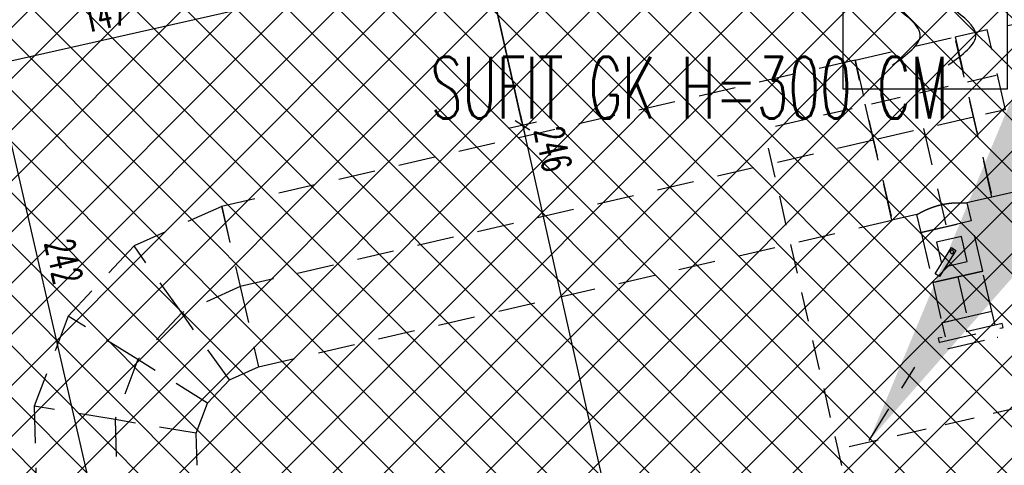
# Model space of a CAD drawing. Header units: centimetres. Extents: x -15121 to 17422, y -60492 to 0.
# Tile 103 of 256: x 1083 to 1323, y -29717 to -29609. Entities that reach past the tile are written whole.
import ezdxf
from ezdxf.enums import TextEntityAlignment as Align

# ---------------------------------------------------------------- set-up
doc = ezdxf.new("R2010")
doc.units = ezdxf.units.CM
doc.header["$LTSCALE"] = 60
doc.linetypes.add('KRESKOWA-SREDNIA', pattern=[0.2, 0.12, -0.08])
doc.linetypes.add('MP', pattern=[0.25, 0.15, -0.1])
for name, color, linetype in [('_DTS_SSP', 1, 'Continuous'), ('A-----SZ', 8, 'Continuous'), ('AIKA KLIMATYZACJA2', 5, 'Continuous'), ('AIKA lampy restauracja wymiarowanie', 7, 'Continuous'), ('AIKA ppoż restauracja', 7, 'Continuous'), ('AIKA sufity podwieszane', 8, 'Continuous'), ('AIKA sufity wymiarowanie', 7, 'Continuous'), ('AIKA wymiarowanie ogólne rzut2', 7, 'Continuous'), ('AIKA ścianki mobilne', 7, 'Continuous')]:
    doc.layers.add(name, color=color, linetype=linetype)
doc.styles.add('Arial', font='l_10646.ttf')
doc.styles.add('FDBES', font='simplex.shx')
doc.styles.add('normalnysimplex', font='simplex.shx', dxfattribs={"width": 0.85})
doc.styles.add('RomanS', font='romans.shx')
doc.styles.add('wymiar', font='txt.shx', dxfattribs={"width": 0.6})
doc.dimstyles.new('Dwudziestka', dxfattribs={"dimtxt": 7, "dimasz": 0.7, "dimexe": 5, "dimexo": 0, "dimgap": 2.5, "dimtad": 1, "dimtoh": 1, "dimdec": 3, "dimrnd": 0.5, "dimdsep": 46, "dimtxsty": 'wymiar', "dimblk": 'znacznik', "dimcen": 0, "dimdle": 5, "dimse1": 1, "dimse2": 1, "dimclrd": 256, "dimclre": 256, "dimclrt": 256, "dimadec": 0, "dimazin": 0, "dimtfac": 0.4, "dimtdec": 3, "dimtix": 1, "dimtofl": 0, "dimtmove": 2, "dimatfit": 3, "dimldrblk": 'znacznik', "dimfxl": 1, "dimtolj": 1, "dimarcsym": 0})
doc.dimstyles.new('FDBES', dxfattribs={"dimscale": 50, "dimtxt": 4, "dimasz": 2.5, "dimexe": 0.8, "dimexo": 2, "dimgap": 1, "dimtad": 1, "dimdsep": 46, "dimtxsty": 'FDBES', "dimcen": 2.5, "dimclrd": 4, "dimclre": 5, "dimadec": 0, "dimazin": 0, "dimtfac": 1, "dimtmove": 0, "dimatfit": 3, "dimfxl": 1, "dimarcsym": 0})

# ---------------------------------------------------------------- blocks, each defined once
blk = doc.blocks.new('SL ścianki przesuwne restauracja')
at = {"layer": 'AIKA ścianki mobilne', "color": 4, "linetype": 'KRESKOWA-SREDNIA'}
for p, q in [((6618.44, -25488.52, 66.19), (6234.53, -25577.15, 66.19)), ((6636.43, -25566.47, 66.19), (6252.53, -25655.1, 66.19)), ((6285.82, -25799.31, 2.78), (6234.53, -25577.15, 66.19))]:
    blk.add_line(p, q, dxfattribs=at)
at = {"layer": 'AIKA ścianki mobilne', "style": 'normalnysimplex', "width": 0.85, "flags": 12}
for p in [(7526.71, -25549.96), (6841.55, -25708.14), (6722.86, -25735.55), (7655.65, -26108.47), (6970.49, -26266.66), (6851.79, -26294.06)]:
    blk.add_attdef('200', text='', height=0.3, rotation=13, dxfattribs=at).set_placement(p, align=Align.TOP_LEFT)
at = {"layer": 'AIKA ścianki mobilne', "style": 'normalnysimplex', "width": 0.85}
for p in [(7511.03, -25612.22), (6883.82, -25757.03), (6707.18, -25797.81), (7639.97, -26170.73), (7012.75, -26315.54), (6836.11, -26356.32)]:
    blk.add_attdef('80', text='', height=0.3, rotation=13, dxfattribs=at).set_placement(p, align=Align.CENTER)
blk = doc.blocks.new('znacznik')
at = {"color": 0}
for points in [[(0, -5), (0, 5)], [(-4, 0), (4, 0)]]:
    blk.add_lwpolyline(points, dxfattribs=at)
at = {"color": 1}
blk.add_lwpolyline([(-2.12, -2.12), (2.12, 2.12)], dxfattribs=at)
blk = doc.blocks.new('*D5381')
at = {"layer": 'AIKA wymiarowanie ogólne rzut2', "lineweight": -2, "transparency": 16777216}
blk.add_line((1114.81, -29786), (1060.69, -29551.57), dxfattribs=at)
at = {"layer": 'Defpoints', "color": 0, "transparency": 16777216}
for p in [(1060.53, -29550.88), (1019.08, -29560.45), (1073.52, -29796.25)]:
    blk.add_point(p, dxfattribs=at)
at = {"layer": 'AIKA wymiarowanie ogólne rzut2', "linetype": 'ByBlock', "lineweight": -2, "transparency": 16777216, "xscale": 0.7, "yscale": 0.7, "zscale": 0.7}
for p, rotation in [((1060.53, -29550.88), 103.0000000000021), ((1114.97, -29786.68), 283.0000000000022)]:
    blk.add_blockref('znacznik', p, dxfattribs=dict(at, rotation=rotation))
at = {"layer": 'AIKA wymiarowanie ogólne rzut2', "transparency": 16777216, "insert": (1093.59, -29667.43), "char_height": 7, "attachment_point": 5, "rotation": 283, "style": 'wymiar'}
blk.add_mtext('\\A1;242', dxfattribs=at)
blk = doc.blocks.new('SSP Czujka dymu DualRay')
blk.add_lwpolyline([(-20, 20.01), (19.98, 20.01), (19.98, -19.99), (-20, -19.99)], close=True)
for points in [[(-7.99, -14.13), (-1.24, -6.74), (-12.69, 5.9), (-5.51, 13.51)], [(5.58, -14.13), (12.33, -6.74), (0.88, 5.9), (8.05, 13.51)]]:
    blk.add_spline(points, degree=3)
at = {"style": 'Arial'}
for tag, p, flags in [('WP', (-43.85, 94.24), 11), ('TYP', (-43.2, 65.41), 1)]:
    blk.add_attdef(tag, p, '', height=22.5, dxfattribs=dict(at, flags=flags))
at = {"style": 'Arial', "width": 0.9, "flags": 8}
blk.add_attdef('NUMER', (-38.75, 34.57), '', height=20, dxfattribs=at)
blk = doc.blocks.new('Sl ppoż rest')
at = {"layer": '_DTS_SSP'}
ref = blk.add_blockref('SSP Czujka dymu DualRay', (286.73, -46.55), dxfattribs=at)
ref.add_attrib('NUMER', 'L1/102', dxfattribs={"layer": '0', "height": 25, "style": 'Arial', "width": 0.9, "flags": 8}).set_placement((285.32, -3.31), align=Align.MIDDLE_CENTER)
blk = doc.blocks.new('*D7140')
at = {"layer": 'AIKA lampy restauracja wymiarowanie', "lineweight": -2, "transparency": 16777216}
blk.add_line((1033.85, -29629.14), (1175.71, -29597.21), dxfattribs=at)
at = {"layer": 'Defpoints', "color": 0, "transparency": 16777216}
for p in [(1176.4, -29597.06), (1185.76, -29638.68), (1042.53, -29670.91)]:
    blk.add_point(p, dxfattribs=at)
at = {"layer": 'AIKA lampy restauracja wymiarowanie', "lineweight": -2, "transparency": 16777216, "xscale": 0.7, "yscale": 0.7, "zscale": 0.7}
for p, rotation in [((1176.4, -29597.06), 12.68186702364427), ((1033.17, -29629.29), 192.6818670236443)]:
    blk.add_blockref('znacznik', p, dxfattribs=dict(at, rotation=rotation))
at = {"layer": 'AIKA lampy restauracja wymiarowanie', "transparency": 16777216, "insert": (1103.46, -29607.32), "char_height": 7, "attachment_point": 5, "rotation": 12.6819, "style": 'wymiar'}
blk.add_mtext('\\A1;147', dxfattribs=at)
blk = doc.blocks.new('*D7141')
at = {"layer": 'AIKA lampy restauracja wymiarowanie', "lineweight": -2, "transparency": 16777216}
blk.add_line((1177.08, -29596.91), (1489.52, -29526.6), dxfattribs=at)
at = {"layer": 'Defpoints', "color": 0, "transparency": 16777216}
for p in [(1490.2, -29526.45), (1499.63, -29568.35, 66.19), (1185.76, -29638.68)]:
    blk.add_point(p, dxfattribs=at)
at = {"layer": 'AIKA lampy restauracja wymiarowanie', "lineweight": -2, "transparency": 16777216, "xscale": 0.7, "yscale": 0.7, "zscale": 0.7}
for p, rotation in [((1490.2, -29526.45), 12.6818670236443), ((1176.4, -29597.06), 192.6818670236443)]:
    blk.add_blockref('znacznik', p, dxfattribs=dict(at, rotation=rotation))
at = {"layer": 'AIKA lampy restauracja wymiarowanie', "transparency": 16777216, "insert": (1331.98, -29555.9), "char_height": 7, "attachment_point": 5, "rotation": 12.6819, "style": 'wymiar'}
blk.add_mtext('\\A1;321.5', dxfattribs=at)
blk = doc.blocks.new('*D7143')
at = {"layer": 'AIKA lampy restauracja wymiarowanie', "lineweight": -2, "transparency": 16777216}
blk.add_line((1205.19, -29633.59), (1180.09, -29522.06), dxfattribs=at)
at = {"layer": 'Defpoints', "color": 0, "transparency": 16777216}
for p in [(1179.93, -29521.38), (1160.36, -29525.78), (1185.76, -29638.68)]:
    blk.add_point(p, dxfattribs=at)
at = {"layer": 'AIKA lampy restauracja wymiarowanie', "lineweight": -2, "transparency": 16777216, "xscale": 0.7, "yscale": 0.7, "zscale": 0.7}
for p, rotation in [((1179.93, -29521.38), 102.6818670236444), ((1205.34, -29634.27), 282.6818670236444)]:
    blk.add_blockref('znacznik', p, dxfattribs=dict(at, rotation=rotation))
at = {"layer": 'AIKA lampy restauracja wymiarowanie', "transparency": 16777216, "insert": (1198.49, -29576.51), "char_height": 7, "attachment_point": 5, "rotation": 282.6819, "style": 'wymiar'}
blk.add_mtext('\\A1;115.5', dxfattribs=at)
blk = doc.blocks.new('*D7144')
at = {"layer": 'AIKA lampy restauracja wymiarowanie', "lineweight": -2, "transparency": 16777216}
blk.add_line((1180.09, -29522.06), (1233.77, -29760.63), dxfattribs=at)
at = {"layer": 'Defpoints', "color": 0, "transparency": 16777216}
for p in [(1160.36, -29525.78), (1233.93, -29761.31), (1226.95, -29762.88)]:
    blk.add_point(p, dxfattribs=at)
at = {"layer": 'AIKA lampy restauracja wymiarowanie', "lineweight": -2, "transparency": 16777216, "xscale": 0.7, "yscale": 0.7, "zscale": 0.7}
for p, rotation in [((1179.93, -29521.38), 102.6818670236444), ((1233.93, -29761.31), 282.6818670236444)]:
    blk.add_blockref('znacznik', p, dxfattribs=dict(at, rotation=rotation))
at = {"layer": 'AIKA lampy restauracja wymiarowanie', "transparency": 16777216, "insert": (1212.78, -29640.03), "char_height": 7, "attachment_point": 5, "rotation": 282.6819, "style": 'wymiar'}
blk.add_mtext('\\A1;246', dxfattribs=at)
blk = doc.blocks.new('SL klima')
at = {"layer": 'AIKA KLIMATYZACJA2', "color": 140, "linetype": 'MP', "lineweight": -2, "extrusion": (0.224951, -0.97437, -1.81448e-16)}
for p, q in [((5533.03, -25737.77, 336.65), (5504.49, -25743.08, 336.65)), ((5496.7, -25744.88, 336.65), (5504.49, -25743.08, 336.65)), ((5508.99, -25762.56, 336.65), (5504.49, -25743.08, 336.65)), ((5496.7, -25744.88, 336.65), (5505.69, -25783.85, 336.65)), ((5508.99, -25762.56, 336.65), (5504.12, -25763.69, 336.65)), ((5513.49, -25782.05, 336.65), (5505.69, -25783.85, 336.65))]:
    blk.add_line(p, q, dxfattribs=at)
at = {"layer": 'AIKA KLIMATYZACJA2', "color": 140, "linetype": 'MP', "lineweight": -2}
for p, q in [((5472.34, -25750.5, 336.65), (5496.7, -25744.88, 336.65)), ((5505.69, -25783.85, 336.65), (5496.7, -25744.88, 336.65)), ((5472.34, -25750.5, 336.66), (5318.09, -25786.11, 336.66)), ((5476.84, -25769.99, 336.66), (5472.34, -25750.5, 336.66)), ((5472.34, -25750.5, 336.65), (5481.33, -25789.48, 336.65)), ((5501.19, -25764.36, 336.65), (5476.83, -25769.99, 336.65)), ((5489.01, -25767.18, 336.65), (5494.53, -25791.05, 336.65)), ((5476.84, -25769.99, 336.66), (5322.59, -25805.6, 336.66)), ((5476.84, -25769.99, 336.65), (5476.83, -25769.99, 336.65)), ((5481.34, -25789.47, 336.66), (5476.84, -25769.99, 336.66)), ((5505.69, -25783.85, 336.65), (5499.6, -25785.26, 336.65)), ((5318.09, -25786.11, 336.66), (5322.59, -25805.6, 336.66)), ((5499.6, -25785.26, 336.65), (5500.62, -25789.64, 336.65)), ((5487.42, -25788.07, 336.65), (5481.33, -25789.48, 336.65)), ((5488.44, -25792.45, 336.65), (5487.42, -25788.07, 336.65)), ((5327.09, -25825.08, 336.66), (5481.34, -25789.47, 336.66)), ((5488.44, -25792.45, 336.65), (5500.62, -25789.64, 336.65)), ((5494.53, -25791.05, 336.65), (5488.44, -25792.45, 336.65)), ((5500.62, -25789.64, 336.65), (5494.53, -25791.05, 336.65)), ((5503.43, -25801.82, 336.65), (5500.62, -25789.64, 336.65)), ((5488.44, -25792.45, 336.65), (5491.25, -25804.63, 336.65)), ((5498.27, -25793.39, 336.65), (5492.18, -25794.8, 336.65)), ((5499.68, -25799.48, 336.65), (5498.27, -25793.39, 336.65)), ((5491.85, -25802.49, 336.65), (5495.83, -25796.13, 336.65)), ((5492.18, -25794.8, 336.65), (5493.39, -25800.02, 336.65)), ((5495.83, -25796.13, 336.65), (5496.89, -25796.79, 336.65)), ((5496.89, -25796.79, 336.65), (5492.91, -25803.15, 336.65)), ((5494.45, -25800.69, 336.65), (5499.68, -25799.48, 336.65)), ((5491.25, -25804.63, 336.65), (5497.34, -25803.23, 336.65)), ((5497.34, -25803.23, 336.65), (5491.25, -25804.63, 336.65)), ((5492.91, -25803.15, 336.65), (5491.85, -25802.49, 336.65)), ((5497.34, -25803.23, 336.65), (5503.43, -25801.82, 336.65)), ((5503.43, -25801.82, 336.65), (5497.34, -25803.23, 336.65)), ((5497.34, -25803.23, 336.65), (5499.59, -25812.97, 336.65)), ((5505.68, -25811.57, 336.65), (5503.43, -25801.82, 336.65)), ((5322.59, -25805.6, 336.66), (5327.09, -25825.08, 336.66)), ((5322.59, -25805.6, 336.66), (5322.59, -25805.6, 336.66)), ((5491.25, -25804.63, 336.65), (5493.5, -25814.38, 336.65)), ((5493.5, -25814.38, 336.65), (5499.59, -25812.97, 336.65)), ((5499.59, -25812.97, 336.65), (5505.68, -25811.57, 336.65))]:
    blk.add_line(p, q, dxfattribs=at)
at = {"layer": 'AIKA KLIMATYZACJA2', "color": 140, "linetype": 'MP', "lineweight": -2, "extrusion": (6.92462e-17, -1.26466e-16, -1)}
for p, q in [((5318.1, -25786.11, 336.66), (5296.75, -25795.72, 336.66)), ((5318.1, -25786.11, 336.66), (5322.59, -25805.6, 336.66)), ((5296.75, -25795.72, 336.66), (5280.71, -25812.78, 336.66)), ((5308.36, -25812.01, 336.66), (5296.75, -25795.72, 336.66)), ((5322.59, -25805.6, 336.66), (5308.36, -25812.01, 336.66)), ((5322.59, -25805.6, 336.66), (5327.09, -25825.08, 336.66)), ((5322.59, -25805.6, 336.66), (5322.59, -25805.6, 336.66)), ((5280.71, -25812.78, 336.66), (5272.42, -25834.67, 336.66)), ((5297.67, -25823.37, 336.66), (5280.71, -25812.78, 336.66)), ((5308.36, -25812.01, 336.66), (5297.67, -25823.37, 336.66)), ((5319.98, -25828.29, 336.66), (5308.36, -25812.01, 336.66)), ((5297.67, -25823.37, 336.66), (5292.14, -25837.97, 336.66)), ((5314.63, -25833.97, 336.66), (5297.67, -25823.37, 336.66)), ((5319.98, -25828.29, 336.66), (5327.09, -25825.08, 336.66)), ((5314.63, -25833.97, 336.66), (5319.98, -25828.29, 336.66)), ((5311.87, -25841.27, 336.66), (5314.63, -25833.97, 336.66)), ((5292.14, -25837.97, 336.66), (5272.42, -25834.67, 336.66)), ((5272.42, -25834.67, 336.66), (5273.13, -25858.07, 336.66)), ((5311.87, -25841.27, 336.66), (5292.14, -25837.97, 336.66)), ((5292.14, -25837.97, 336.66), (5292.62, -25853.57, 336.66)), ((5312.11, -25849.07, 336.66), (5311.87, -25841.27, 336.66))]:
    blk.add_line(p, q, dxfattribs=at)
at = {"layer": 'AIKA KLIMATYZACJA2', "color": 140, "linetype": 'MP', "lineweight": -2, "extrusion": (0.224951, -0.97437, 2.04846e-14)}
for p, q in [((5493.65, -25814.34, 336.65), (5505.52, -25811.6, 336.65)), ((5505.52, -25811.6, 336.65), (5505.68, -25811.57, 336.65)), ((5505.68, -25811.57, 336.65), (5505.68, -25811.57, 336.65)), ((5506.46, -25814.98, 336.65), (5505.68, -25811.57, 336.65)), ((5508.17, -25814.58, 336.65), (5492.78, -25818.14, 336.65)), ((5493.5, -25814.38, 336.65), (5493.65, -25814.34, 336.65)), ((5493.5, -25814.38, 336.65), (5493.5, -25814.38, 336.65)), ((5493.5, -25814.38, 336.65), (5494.28, -25817.79, 336.65)), ((5508.39, -25815.56, 336.65), (5508.17, -25814.58, 336.65)), ((5493, -25819.11, 336.65), (5508.19, -25815.6, 336.65)), ((5508.19, -25815.6, 336.65), (5508.39, -25815.56, 336.65)), ((5492.78, -25818.14, 336.65), (5492.58, -25818.18, 336.65)), ((5492.58, -25818.18, 336.65), (5492.8, -25819.16, 336.65)), ((5492.8, -25819.16, 336.65), (5493, -25819.11, 336.65)), ((5495.12, -25820.67, 336.65), (5506.98, -25817.93, 336.65)), ((5506.98, -25817.93, 336.65), (5507.14, -25817.9, 336.65)), ((5494.96, -25820.71, 336.65), (5495.12, -25820.67, 336.65))]:
    blk.add_line(p, q, dxfattribs=at)
at = {"layer": 'AIKA KLIMATYZACJA2', "color": 140, "linetype": 'MP', "lineweight": -2}
for major_axis in [(-0.09, 0.39), (-0.09, 0.39), (0.09, -0.39), (0.09, -0.39)]:
    blk.add_ellipse((5495.93, -25797.14, 336.65), major_axis=major_axis, ratio=1, start_param=0, end_param=3.141593, dxfattribs=at)
for points, knots in [([(5487.42, -25788.07, 336.65), (5487.42, -25788.07, 336.65), (5487.43, -25788.06, 336.65), (5487.47, -25788.04, 336.65), (5487.49, -25788.03, 336.65), (5487.57, -25787.99, 336.65), (5487.61, -25787.96, 336.65), (5487.72, -25787.9, 336.65), (5487.79, -25787.86, 336.65), (5487.93, -25787.78, 336.65), (5488.01, -25787.74, 336.65), (5488.19, -25787.64, 336.65), (5488.29, -25787.59, 336.65), (5488.5, -25787.47, 336.65), (5488.61, -25787.42, 336.65), (5488.85, -25787.3, 336.65), (5488.97, -25787.24, 336.65), (5489.22, -25787.11, 336.65), (5489.36, -25787.05, 336.65), (5489.65, -25786.92, 336.65), (5489.8, -25786.85, 336.65), (5490.12, -25786.71, 336.65), (5490.28, -25786.65, 336.65), (5490.63, -25786.51, 336.65), (5490.8, -25786.44, 336.65), (5491.17, -25786.31, 336.65), (5491.35, -25786.24, 336.65), (5491.73, -25786.12, 336.65), (5491.93, -25786.05, 336.65), (5492.31, -25785.94, 336.65), (5492.51, -25785.88, 336.65), (5492.9, -25785.78, 336.65), (5493.1, -25785.73, 336.65), (5493.29, -25785.69, 336.65)], [284.58551, 284.58551, 284.58551, 284.58551, 290.513327, 290.513327, 296.441144, 296.441144, 302.36896, 302.36896, 308.296777, 308.296777, 314.224594, 314.224594, 320.152411, 320.152411, 326.080228, 326.080228, 332.008045, 332.008045, 337.937957, 337.937957, 343.86787, 343.86787, 349.797783, 349.797783, 355.727696, 355.727696, 361.657608, 361.657608, 367.587521, 367.587521, 373.517434, 373.517434, 379.447347, 379.447347, 379.447347, 379.447347]), ([(5493.29, -25785.69, 336.65), (5493.48, -25785.64, 336.65), (5493.68, -25785.6, 336.65), (5494.07, -25785.52, 336.65), (5494.27, -25785.49, 336.65), (5494.67, -25785.42, 336.65), (5494.87, -25785.39, 336.65), (5495.27, -25785.34, 336.65), (5495.47, -25785.31, 336.65), (5495.85, -25785.27, 336.65), (5496.04, -25785.26, 336.65), (5496.41, -25785.23, 336.65), (5496.59, -25785.22, 336.65), (5496.93, -25785.2, 336.65), (5497.1, -25785.2, 336.65), (5497.42, -25785.19, 336.65), (5497.57, -25785.19, 336.65), (5497.85, -25785.19, 336.65), (5497.99, -25785.19, 336.65), (5498.25, -25785.19, 336.65), (5498.38, -25785.19, 336.65), (5498.61, -25785.2, 336.65), (5498.72, -25785.21, 336.65), (5498.93, -25785.21, 336.65), (5499.02, -25785.22, 336.65), (5499.19, -25785.23, 336.65), (5499.26, -25785.23, 336.65), (5499.39, -25785.24, 336.65), (5499.44, -25785.25, 336.65), (5499.52, -25785.25, 336.65), (5499.55, -25785.25, 336.65), (5499.59, -25785.26, 336.65), (5499.6, -25785.26, 336.65), (5499.6, -25785.26, 336.65)], [0, 0, 0, 0, 5.929913, 5.929913, 11.859825, 11.859825, 17.789738, 17.789738, 23.719651, 23.719651, 29.649564, 29.649564, 35.579476, 35.579476, 41.509389, 41.509389, 47.439302, 47.439302, 53.367119, 53.367119, 59.294936, 59.294936, 65.222752, 65.222752, 71.150569, 71.150569, 77.078386, 77.078386, 83.006203, 83.006203, 88.93402, 88.93402, 94.861837, 94.861837, 94.861837, 94.861837])]:
    blk.add_open_spline(points, degree=3, knots=knots, dxfattribs=at)
blk.add_leader([(5475.81, -25843.01, 336.65), (5486.94, -25825.2, 336.65)], dimstyle='FDBES', override={"dimscale": 40, "dimclrd": 256}, dxfattribs=at)

msp = doc.modelspace()

# ---------------------------------------------------------------- hatches: boundary and pattern name
at = {"layer": 'A-----SZ'}
h = msp.add_hatch(dxfattribs=at)
h.set_pattern_fill('ANSI31', color=256, scale=2)
h.set_pattern_definition([(45, (-35110.076, -2093.3616), (-4.4901281, 4.4901281), [])])
h.paths.add_polyline_path([(2430.4942, -29232.5492), (2442.1866, -29229.8498), (2447.8099, -29254.2071), (2436.1175, -29256.9065)])
h.paths.add_polyline_path([(1072.0212, -29798.6482), (1074.7206, -29810.3407), (1133.1828, -29796.8436), (1130.4834, -29785.1512)])
h.paths.add_polyline_path([(1226.946, -29762.881), (1229.6454, -29774.5734), (1676.8813, -29671.3209), (1674.1819, -29659.6285)])
h.paths.add_polyline_path([(1883.6714, -29611.264), (1886.3709, -29622.9564), (2480.7366, -29485.7363), (2478.0372, -29474.0439)])
h.paths.add_polyline_path([(2479.5335, -29444.9619), (2491.226, -29442.2625), (2470.0801, -29350.6697), (2458.3877, -29353.3691)])
edge = h.paths.add_edge_path()
edge.add_line((2458.3877, -29353.3691), (2478.4092, -29440.092))
at = {"layer": 'AIKA sufity podwieszane', "transparency": 33554610}
h = msp.add_hatch(dxfattribs=at)
h.set_pattern_fill('ANSI37', color=256, scale=2.771036)
h.set_pattern_definition([(45, (5073.432, 672.602), (-6.221154, 6.221154), []), (135, (5073.432, 672.602), (-6.221154, -6.221154), [])])
h.paths.add_polyline_path([(1617.3451, -29422.3321), (1569.6009, -29433.3547), (1575.2941, -29458.0143), (1537.2936, -29466.7874), (1531.6005, -29442.1278), (1019.0819, -29560.452), (1073.5192, -29796.246), (1134.4173, -29782.1865), (1138.0081, -29797.74), (1225.7014, -29777.4944), (1222.1115, -29761.9445), (1671.7832, -29658.1296)])

# ---------------------------------------------------------------- block references
at = {"layer": 'AIKA KLIMATYZACJA2'}
msp.add_blockref('SL klima', (-4186.027, -3867.9585), dxfattribs=at)
at = {"layer": 'AIKA ppoż restauracja'}
msp.add_blockref('Sl ppoż rest', (1016.6832, -29558.9532), dxfattribs=at)
at = {"layer": 'AIKA ścianki mobilne'}
msp.add_blockref('SL ścianki przesuwne restauracja', (-4970.35, -4058.0769), dxfattribs=at)

# ---------------------------------------------------------------- texts
at = {"layer": 'AIKA sufity wymiarowanie', "color": 6, "insert": (1182.9105, -29617.6712, 336.6613), "char_height": 15, "width": 356.22423, "attachment_point": 1, "style": 'RomanS'}
msp.add_mtext('{\\W0.6;SUFIT GK H=300 CM}', dxfattribs=at)

# ---------------------------------------------------------------- dimensions: what is measured, and where the dimension line sits
at = {"layer": 'AIKA lampy restauracja wymiarowanie', "color": 2}
for p1, p2, distance, picture, middle in [((1185.761, -29638.6794), (1160.3564, -29525.7836), -20.0672, '*D7143', (1198.49, -29576.5088)), ((1042.5305, -29670.9102), (1185.761, -29638.6794), 42.6598, '*D7140', (1103.4631, -29607.322))]:
    dim = msp.add_aligned_dim(p1=p1, p2=p2, distance=distance, dimstyle='Dwudziestka', dxfattribs=at)
    dim.commit()
    dim.dimension.update_dxf_attribs({"geometry": picture, "text_midpoint": middle})
for base, p1, p2, angle, picture, middle in [((1233.9254, -29761.3105), (1160.3564, -29525.7836), (1226.946, -29762.881), 282.681867, '*D7144', (1212.7833, -29640.0271)), ((1490.198, -29526.4462), (1185.761, -29638.6794), (1499.6266, -29568.3461, 66.1889), 192.681867, '*D7141', (1331.9796, -29555.8996))]:
    dim = msp.add_linear_dim(base=base, p1=p1, p2=p2, angle=angle, dimstyle='Dwudziestka', dxfattribs=at)
    dim.commit()
    dim.dimension.update_dxf_attribs({"geometry": picture, "text_midpoint": middle})
at = {"layer": 'AIKA wymiarowanie ogólne rzut2'}
dim = msp.add_linear_dim(base=(1060.5287, -29550.8833), p1=(1073.52, -29796.2496), p2=(1019.0819, -29560.452), angle=283, dimstyle='Dwudziestka', dxfattribs=at)
dim.commit()
dim.dimension.update_dxf_attribs({"geometry": '*D5381', "text_midpoint": (1093.594, -29667.4323)})

doc.saveas('drawing.dxf')
